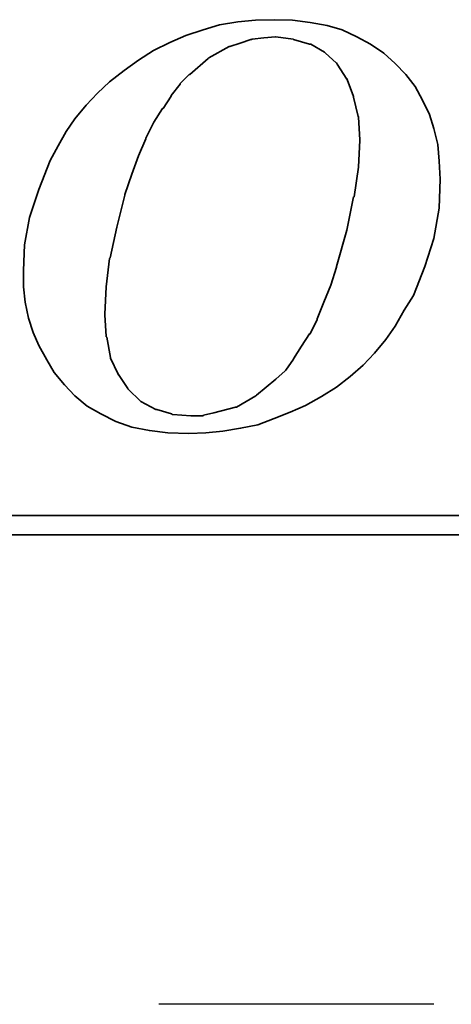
# Model space of a CAD drawing. Extents: x 249 to 715, y -91 to 372.
# Tile 43 of 49: x 669.84 to 671.8, y 91.07 to 95.55. Entities that reach past the tile are written whole.
import ezdxf

# ---------------------------------------------------------------- set-up
doc = ezdxf.new("R2010")
doc.units = 0
doc.header["$MEASUREMENT"] = 0
doc.linetypes.add('CENTER', pattern=[2, 1.25, -0.25, 0.25, -0.25])
for name, color, linetype in [('CEN', 1, 'CENTER'), ('DIM', 4, 'CONTINUOUS'), ('layer 1', 7, 'CONTINUOUS')]:
    doc.layers.add(name, color=color, linetype=linetype)

# ---------------------------------------------------------------- blocks, each defined once
blk = doc.blocks.new('TBI MOTION logo(完整正式版)')
at = {"layer": 'layer 1', "color": 22, "lineweight": 35}
for points, knots in [([(35.79625, -6.98375), (35.79625, -6.98375), (36.23125, -7.43875), (36.23125, -7.43875), (36.23125, -7.43875), (36.23125, -7.43875), (36.75625, -7.87125), (36.75625, -7.87125), (36.75625, -7.87125), (36.75625, -7.87125), (37.33125, -8.20375), (37.33125, -8.20375), (37.33125, -8.20375), (37.33125, -8.20375), (37.95625, -8.51875), (37.95625, -8.51875), (37.95625, -8.51875), (37.95625, -8.51875), (38.62625, -8.75875), (38.62625, -8.75875), (38.62625, -8.75875), (38.62625, -8.75875), (39.37125, -8.90375), (39.37125, -8.90375), (39.37125, -8.90375), (39.37125, -8.90375), (40.14125, -8.99875), (40.14125, -8.99875), (40.14125, -8.99875), (40.14125, -8.99875), (41.02625, -9.02375), (41.02625, -9.02375), (41.02625, -9.02375), (41.02625, -9.02375), (41.74625, -8.99875), (41.74625, -8.99875), (41.74625, -8.99875), (41.74625, -8.99875), (42.46625, -8.92375), (42.46625, -8.92375), (42.46625, -8.92375), (42.46625, -8.92375), (43.21125, -8.80625), (43.21125, -8.80625), (43.21125, -8.80625), (43.21125, -8.80625), (43.93125, -8.66375), (43.93125, -8.66375), (43.93125, -8.66375), (43.93125, -8.66375), (44.62625, -8.39875), (44.62625, -8.39875), (44.62625, -8.39875), (44.62625, -8.39875), (45.29625, -8.13375), (45.29625, -8.13375), (45.29625, -8.13375), (45.29625, -8.13375), (45.94625, -7.84375), (45.94625, -7.84375), (45.94625, -7.84375), (45.94625, -7.84375), (46.61625, -7.46375), (46.61625, -7.46375), (46.61625, -7.46375), (46.61625, -7.46375), (47.24125, -7.07875), (47.24125, -7.07875), (47.24125, -7.07875), (47.24125, -7.07875), (47.81625, -6.62375), (47.81625, -6.62375), (47.81625, -6.62375), (47.81625, -6.62375), (48.36875, -6.14375), (48.36875, -6.14375), (48.36875, -6.14375), (48.36875, -6.14375), (48.84625, -5.64125), (48.84625, -5.64125), (48.84625, -5.64125), (48.84625, -5.64125), (49.32625, -5.06375), (49.32625, -5.06375), (49.32625, -5.06375), (49.32625, -5.06375), (49.71125, -4.51374), (49.71125, -4.51374), (49.71125, -4.51374), (49.71125, -4.51374), (50.09625, -3.83874), (50.09625, -3.83874), (50.09625, -3.83874), (50.09625, -3.83874), (50.48125, -3.21374), (50.48125, -3.21374), (50.48125, -3.21374), (50.48125, -3.21374), (50.96125, -1.99125), (50.96125, -1.99125), (50.96125, -1.99125), (50.96125, -1.99125), (51.34375, -0.81875), (51.34375, -0.81875), (51.34375, -0.81875), (51.34375, -0.81875), (51.56125, 0.45624), (51.56125, 0.45624), (51.56125, 0.45624), (51.56125, 0.45624), (51.60625, 1.67624), (51.60625, 1.67624), (51.60625, 1.67624), (51.60625, 1.67624), (51.56125, 2.44625), (51.56125, 2.44625), (51.56125, 2.44625), (51.56125, 2.44625), (51.51125, 3.14125), (51.51125, 3.14125), (51.51125, 3.14125), (51.51125, 3.14125), (51.34375, 3.81125), (51.34375, 3.81125), (51.34375, 3.81125), (51.34375, 3.81125), (51.15125, 4.41125), (51.15125, 4.41125), (51.15125, 4.41125), (51.15125, 4.41125), (50.86125, 5.01125), (50.86125, 5.01125), (50.86125, 5.01125), (50.86125, 5.01125), (50.55125, 5.58875), (50.55125, 5.58875), (50.55125, 5.58875), (50.55125, 5.58875), (50.16625, 6.09125), (50.16625, 6.09125), (50.16625, 6.09125), (50.16625, 6.09125), (49.71125, 6.54875), (49.71125, 6.54875), (49.71125, 6.54875), (49.71125, 6.54875), (49.23125, 6.98125), (49.23125, 6.98125), (49.23125, 6.98125), (49.23125, 6.98125), (48.67875, 7.36625), (48.67875, 7.36625), (48.67875, 7.36625), (48.67875, 7.36625), (48.10375, 7.67625), (48.10375, 7.67625), (48.10375, 7.67625), (48.10375, 7.67625), (47.48125, 7.96375), (47.48125, 7.96375), (47.48125, 7.96375), (47.48125, 7.96375), (46.85625, 8.15625), (46.85625, 8.15625), (46.85625, 8.15625), (46.85625, 8.15625), (46.13625, 8.27624), (46.13625, 8.27624), (46.13625, 8.27624), (46.13625, 8.27624), (45.39125, 8.37125), (45.39125, 8.37125), (45.39125, 8.37125), (45.39125, 8.37125), (44.62625, 8.39624), (44.62625, 8.39624), (44.62625, 8.39624), (44.62625, 8.39624), (43.83625, 8.37125), (43.83625, 8.37125), (43.83625, 8.37125), (43.83625, 8.37125), (43.09125, 8.30125), (43.09125, 8.30125), (43.09125, 8.30125), (43.09125, 8.30125), (42.32125, 8.18125), (42.32125, 8.18125), (42.32125, 8.18125), (42.32125, 8.18125), (41.62875, 7.96375), (41.62875, 7.96375), (41.62875, 7.96375), (41.62875, 7.96375), (40.90625, 7.72625), (40.90625, 7.72625), (40.90625, 7.72625), (40.90625, 7.72625), (40.23624, 7.43625), (40.23624, 7.43625), (40.23624, 7.43625), (40.23624, 7.43625), (39.54124, 7.10125), (39.54124, 7.10125), (39.54124, 7.10125), (39.54124, 7.10125), (38.91625, 6.69125), (38.91625, 6.69125), (38.91625, 6.69125), (38.91625, 6.69125), (38.31625, 6.26125), (38.31625, 6.26125), (38.31625, 6.26125), (38.31625, 6.26125), (37.69125, 5.78125), (37.69125, 5.78125), (37.69125, 5.78125), (37.69125, 5.78125), (37.18625, 5.30125), (37.18625, 5.30125), (37.18625, 5.30125), (37.18625, 5.30125), (36.70625, 4.79624), (36.70625, 4.79624), (36.70625, 4.79624), (36.70625, 4.79624), (36.23125, 4.22125), (36.23125, 4.22125), (36.23125, 4.22125), (36.23125, 4.22125), (35.87124, 3.69375), (35.87124, 3.69375), (35.87124, 3.69375), (35.87124, 3.69375), (35.53125, 3.09125), (35.53125, 3.09125), (35.53125, 3.09125), (35.53125, 3.09125), (35.19875, 2.47125), (35.19875, 2.47125), (35.19875, 2.47125), (35.19875, 2.47125), (34.71625, 1.24625), (34.71625, 1.24625), (34.71625, 1.24625), (34.71625, 1.24625), (34.33125, 0.06874), (34.33125, 0.06874), (34.33125, 0.06874), (34.33125, 0.06874), (34.11625, -1.07875), (34.11625, -1.07875), (34.11625, -1.07875), (34.11625, -1.07875), (34.07125, -2.15875), (34.07125, -2.15875), (34.07125, -2.15875), (34.07125, -2.15875), (34.07125, -2.85375), (34.07125, -2.85375), (34.07125, -2.85375), (34.07125, -2.85375), (34.14125, -3.50375), (34.14125, -3.50375), (34.14125, -3.50375), (34.14125, -3.50375), (34.28625, -4.17375), (34.28625, -4.17375), (34.28625, -4.17375), (34.28625, -4.17375), (34.47625, -4.77624), (34.47625, -4.77624), (34.47625, -4.77624), (34.47625, -4.77624), (34.71625, -5.32625), (34.71625, -5.32625), (34.71625, -5.32625), (34.71625, -5.32625), (35.05375, -5.92875), (35.05375, -5.92875), (35.05375, -5.92875), (35.05375, -5.92875), (35.36375, -6.45375), (35.36375, -6.45375), (35.36375, -6.45375), (35.36375, -6.45375), (35.79625, -6.98375), (35.79625, -6.98375)], [0, 0, 0, 0, 0.01388889, 0.01388889, 0.01388889, 0.01388889, 0.02777778, 0.02777778, 0.02777778, 0.02777778, 0.04166667, 0.04166667, 0.04166667, 0.04166667, 0.05555556, 0.05555556, 0.05555556, 0.05555556, 0.06944444, 0.06944444, 0.06944444, 0.06944444, 0.08333333, 0.08333333, 0.08333333, 0.08333333, 0.09722222, 0.09722222, 0.09722222, 0.09722222, 0.11111111, 0.11111111, 0.11111111, 0.11111111, 0.125, 0.125, 0.125, 0.125, 0.13888889, 0.13888889, 0.13888889, 0.13888889, 0.15277778, 0.15277778, 0.15277778, 0.15277778, 0.16666667, 0.16666667, 0.16666667, 0.16666667, 0.18055556, 0.18055556, 0.18055556, 0.18055556, 0.19444444, 0.19444444, 0.19444444, 0.19444444, 0.20833333, 0.20833333, 0.20833333, 0.20833333, 0.22222222, 0.22222222, 0.22222222, 0.22222222, 0.23611111, 0.23611111, 0.23611111, 0.23611111, 0.25, 0.25, 0.25, 0.25, 0.26388889, 0.26388889, 0.26388889, 0.26388889, 0.27777778, 0.27777778, 0.27777778, 0.27777778, 0.29166667, 0.29166667, 0.29166667, 0.29166667, 0.30555556, 0.30555556, 0.30555556, 0.30555556, 0.31944444, 0.31944444, 0.31944444, 0.31944444, 0.33333333, 0.33333333, 0.33333333, 0.33333333, 0.34722222, 0.34722222, 0.34722222, 0.34722222, 0.36111111, 0.36111111, 0.36111111, 0.36111111, 0.375, 0.375, 0.375, 0.375, 0.38888889, 0.38888889, 0.38888889, 0.38888889, 0.40277778, 0.40277778, 0.40277778, 0.40277778, 0.41666667, 0.41666667, 0.41666667, 0.41666667, 0.43055556, 0.43055556, 0.43055556, 0.43055556, 0.44444444, 0.44444444, 0.44444444, 0.44444444, 0.45833333, 0.45833333, 0.45833333, 0.45833333, 0.47222222, 0.47222222, 0.47222222, 0.47222222, 0.48611111, 0.48611111, 0.48611111, 0.48611111, 0.5, 0.5, 0.5, 0.5, 0.51388889, 0.51388889, 0.51388889, 0.51388889, 0.52777778, 0.52777778, 0.52777778, 0.52777778, 0.54166667, 0.54166667, 0.54166667, 0.54166667, 0.55555556, 0.55555556, 0.55555556, 0.55555556, 0.56944444, 0.56944444, 0.56944444, 0.56944444, 0.58333333, 0.58333333, 0.58333333, 0.58333333, 0.59722222, 0.59722222, 0.59722222, 0.59722222, 0.61111111, 0.61111111, 0.61111111, 0.61111111, 0.625, 0.625, 0.625, 0.625, 0.63888889, 0.63888889, 0.63888889, 0.63888889, 0.65277778, 0.65277778, 0.65277778, 0.65277778, 0.66666667, 0.66666667, 0.66666667, 0.66666667, 0.68055556, 0.68055556, 0.68055556, 0.68055556, 0.69444444, 0.69444444, 0.69444444, 0.69444444, 0.70833333, 0.70833333, 0.70833333, 0.70833333, 0.72222222, 0.72222222, 0.72222222, 0.72222222, 0.73611111, 0.73611111, 0.73611111, 0.73611111, 0.75, 0.75, 0.75, 0.75, 0.76388889, 0.76388889, 0.76388889, 0.76388889, 0.77777778, 0.77777778, 0.77777778, 0.77777778, 0.79166667, 0.79166667, 0.79166667, 0.79166667, 0.80555556, 0.80555556, 0.80555556, 0.80555556, 0.81944444, 0.81944444, 0.81944444, 0.81944444, 0.83333333, 0.83333333, 0.83333333, 0.83333333, 0.84722222, 0.84722222, 0.84722222, 0.84722222, 0.86111111, 0.86111111, 0.86111111, 0.86111111, 0.875, 0.875, 0.875, 0.875, 0.88888889, 0.88888889, 0.88888889, 0.88888889, 0.90277778, 0.90277778, 0.90277778, 0.90277778, 0.91666667, 0.91666667, 0.91666667, 0.91666667, 0.93055556, 0.93055556, 0.93055556, 0.93055556, 0.94444444, 0.94444444, 0.94444444, 0.94444444, 0.95833333, 0.95833333, 0.95833333, 0.95833333, 0.97222222, 0.97222222, 0.97222222, 0.97222222, 0.98611111, 0.98611111, 0.98611111, 0.98611111, 1, 1, 1, 1]), ([(38.33875, 1.03124), (38.33875, 1.03124), (38.62625, 1.89625), (38.62625, 1.89625), (38.62625, 1.89625), (38.62625, 1.89625), (38.91625, 2.66375), (38.91625, 2.66375), (38.91625, 2.66375), (38.91625, 2.66375), (39.22625, 3.38125), (39.22625, 3.38125), (39.22625, 3.38125), (39.22625, 3.38125), (39.22625, 3.40624), (39.22625, 3.40624), (39.22625, 3.40624), (39.22625, 3.40624), (39.56124, 4.07624), (39.56124, 4.07624), (39.56124, 4.07624), (39.56124, 4.07624), (39.92125, 4.65125), (39.92125, 4.65125), (39.92125, 4.65125), (39.92125, 4.65125), (39.94625, 4.65125), (39.94625, 4.65125), (39.94625, 4.65125), (39.94625, 4.65125), (40.28125, 5.17875), (40.28125, 5.17875), (40.28125, 5.17875), (40.28125, 5.17875), (40.28125, 5.20375), (40.28125, 5.20375), (40.28125, 5.20375), (40.28125, 5.20375), (40.66875, 5.68625), (40.66875, 5.68625), (40.66875, 5.68625), (40.66875, 5.68625), (40.66875, 5.70625), (40.66875, 5.70625), (40.66875, 5.70625), (40.66875, 5.70625), (41.05124, 6.09125), (41.05124, 6.09125), (41.05124, 6.09125), (41.05124, 6.09125), (41.07625, 6.09125), (41.07625, 6.09125), (41.07625, 6.09125), (41.07625, 6.09125), (41.84125, 6.76625), (41.84125, 6.76625), (41.84125, 6.76625), (41.84125, 6.76625), (41.86625, 6.78625), (41.86625, 6.78625), (41.86625, 6.78625), (41.86625, 6.78625), (42.73125, 7.26624), (42.73125, 7.26624), (42.73125, 7.26624), (42.73125, 7.26624), (42.75625, 7.26624), (42.75625, 7.26624), (42.75625, 7.26624), (42.75625, 7.26624), (43.18625, 7.41125), (43.18625, 7.41125), (43.18625, 7.41125), (43.18625, 7.41125), (43.64125, 7.55625), (43.64125, 7.55625), (43.64125, 7.55625), (43.64125, 7.55625), (43.66625, 7.55625), (43.66625, 7.55625), (43.66625, 7.55625), (43.66625, 7.55625), (43.69125, 7.58124), (43.69125, 7.58124), (43.69125, 7.58124), (43.69125, 7.58124), (44.19125, 7.62625), (44.19125, 7.62625), (44.19125, 7.62625), (44.19125, 7.62625), (44.67125, 7.67625), (44.67125, 7.67625), (44.67125, 7.67625), (44.67125, 7.67625), (44.69625, 7.67625), (44.69625, 7.67625), (44.69625, 7.67625), (44.69625, 7.67625), (45.41875, 7.58124), (45.41875, 7.58124), (45.41875, 7.58124), (45.41875, 7.58124), (45.44125, 7.55625), (45.44125, 7.55625), (45.44125, 7.55625), (45.44125, 7.55625), (46.11125, 7.36625), (46.11125, 7.36625), (46.11125, 7.36625), (46.11125, 7.36625), (46.13625, 7.36625), (46.13625, 7.36625), (46.13625, 7.36625), (46.13625, 7.36625), (46.15875, 7.36625), (46.15875, 7.36625), (46.15875, 7.36625), (46.15875, 7.36625), (46.73625, 7.02624), (46.73625, 7.02624), (46.73625, 7.02624), (46.73625, 7.02624), (46.76125, 7.00624), (46.76125, 7.00624), (46.76125, 7.00624), (46.76125, 7.00624), (47.24125, 6.57124), (47.24125, 6.57124), (47.24125, 6.57124), (47.24125, 6.57124), (47.26625, 6.54875), (47.26625, 6.54875), (47.26625, 6.54875), (47.26625, 6.54875), (47.26625, 6.52375), (47.26625, 6.52375), (47.26625, 6.52375), (47.26625, 6.52375), (47.67375, 5.89875), (47.67375, 5.89875), (47.67375, 5.89875), (47.67375, 5.89875), (47.69625, 5.89875), (47.69625, 5.89875), (47.69625, 5.89875), (47.69625, 5.89875), (47.69625, 5.87625), (47.69625, 5.87625), (47.69625, 5.87625), (47.69625, 5.87625), (47.96125, 5.15625), (47.96125, 5.15625), (47.96125, 5.15625), (47.96125, 5.15625), (47.96125, 5.13125), (47.96125, 5.13125), (47.96125, 5.13125), (47.96125, 5.13125), (48.15125, 4.31875), (48.15125, 4.31875), (48.15125, 4.31875), (48.15125, 4.31875), (48.17625, 4.31875), (48.17625, 4.31875), (48.17625, 4.31875), (48.17625, 4.31875), (48.17625, 4.29125), (48.17625, 4.29125), (48.17625, 4.29125), (48.17625, 4.29125), (48.22625, 3.33125), (48.22625, 3.33125), (48.22625, 3.33125), (48.22625, 3.33125), (48.22625, 3.30875), (48.22625, 3.30875), (48.22625, 3.30875), (48.22625, 3.30875), (48.17625, 2.20624), (48.17625, 2.20624), (48.17625, 2.20624), (48.17625, 2.20624), (48.17625, 2.18124), (48.17625, 2.18124), (48.17625, 2.18124), (48.17625, 2.18124), (47.98375, 0.93624), (47.98375, 0.93624), (47.98375, 0.93624), (47.98375, 0.93624), (47.96125, 0.93624), (47.96125, 0.93624), (47.96125, 0.93624), (47.96125, 0.93624), (47.67375, -0.45874), (47.67375, -0.45874), (47.67375, -0.45874), (47.67375, -0.45874), (47.24125, -1.99125), (47.24125, -1.99125), (47.24125, -1.99125), (47.24125, -1.99125), (47.24125, -2.01874), (47.24125, -2.01874), (47.24125, -2.01874), (47.24125, -2.01874), (47.00125, -2.78375), (47.00125, -2.78375), (47.00125, -2.78375), (47.00125, -2.78375), (46.71125, -3.50375), (46.71125, -3.50375), (46.71125, -3.50375), (46.71125, -3.50375), (46.42625, -4.19875), (46.42625, -4.19875), (46.42625, -4.19875), (46.42625, -4.19875), (46.42625, -4.22375), (46.42625, -4.22375), (46.42625, -4.22375), (46.42625, -4.22375), (46.13625, -4.82374), (46.13625, -4.82374), (46.13625, -4.82374), (46.13625, -4.82374), (46.11125, -4.82374), (46.11125, -4.82374), (46.11125, -4.82374), (46.11125, -4.82374), (45.77625, -5.35125), (45.77625, -5.35125), (45.77625, -5.35125), (45.77625, -5.35125), (45.44125, -5.87875), (45.44125, -5.87875), (45.44125, -5.87875), (45.44125, -5.87875), (45.44125, -5.90375), (45.44125, -5.90375), (45.44125, -5.90375), (45.44125, -5.90375), (45.10625, -6.35875), (45.10625, -6.35875), (45.10625, -6.35875), (45.10625, -6.35875), (45.08125, -6.38375), (45.08125, -6.38375), (45.08125, -6.38375), (45.08125, -6.38375), (44.69625, -6.74375), (44.69625, -6.74375), (44.69625, -6.74375), (44.69625, -6.74375), (43.88375, -7.41625), (43.88375, -7.41625), (43.88375, -7.41625), (43.88375, -7.41625), (43.85625, -7.43875), (43.85625, -7.43875), (43.85625, -7.43875), (43.85625, -7.43875), (43.04125, -7.91875), (43.04125, -7.91875), (43.04125, -7.91875), (43.04125, -7.91875), (43.01625, -7.91875), (43.01625, -7.91875), (43.01625, -7.91875), (43.01625, -7.91875), (42.99625, -7.91875), (42.99625, -7.91875), (42.99625, -7.91875), (42.99625, -7.91875), (42.08125, -8.15875), (42.08125, -8.15875), (42.08125, -8.15875), (42.08125, -8.15875), (41.65125, -8.25625), (41.65125, -8.25625), (41.65125, -8.25625), (41.65125, -8.25625), (41.62875, -8.27875), (41.62875, -8.27875), (41.62875, -8.27875), (41.62875, -8.27875), (41.60125, -8.27875), (41.60125, -8.27875), (41.60125, -8.27875), (41.60125, -8.27875), (41.12125, -8.27875), (41.12125, -8.27875), (41.12125, -8.27875), (41.12125, -8.27875), (40.35624, -8.23125), (40.35624, -8.23125), (40.35624, -8.23125), (40.35624, -8.23125), (40.33125, -8.23125), (40.33125, -8.23125), (40.33125, -8.23125), (40.33125, -8.23125), (40.30625, -8.20375), (40.30625, -8.20375), (40.30625, -8.20375), (40.30625, -8.20375), (39.68375, -8.01375), (39.68375, -8.01375), (39.68375, -8.01375), (39.68375, -8.01375), (39.66124, -8.01375), (39.66124, -8.01375), (39.66124, -8.01375), (39.66124, -8.01375), (39.63625, -8.01375), (39.63625, -8.01375), (39.63625, -8.01375), (39.63625, -8.01375), (39.01125, -7.67875), (39.01125, -7.67875), (39.01125, -7.67875), (39.01125, -7.67875), (38.98875, -7.65375), (38.98875, -7.65375), (38.98875, -7.65375), (38.98875, -7.65375), (38.48625, -7.17375), (38.48625, -7.17375), (38.48625, -7.17375), (38.48625, -7.17375), (38.45875, -7.14875), (38.45875, -7.14875), (38.45875, -7.14875), (38.45875, -7.14875), (38.45875, -7.12875), (38.45875, -7.12875), (38.45875, -7.12875), (38.45875, -7.12875), (38.07625, -6.54875), (38.07625, -6.54875), (38.07625, -6.54875), (38.07625, -6.54875), (38.05125, -6.54875), (38.05125, -6.54875), (38.05125, -6.54875), (38.05125, -6.54875), (38.05125, -6.52875), (38.05125, -6.52875), (38.05125, -6.52875), (38.05125, -6.52875), (37.74125, -5.85375), (37.74125, -5.85375), (37.74125, -5.85375), (37.74125, -5.85375), (37.74125, -5.82875), (37.74125, -5.82875), (37.74125, -5.82875), (37.74125, -5.82875), (37.57375, -4.96875), (37.57375, -4.96875), (37.57375, -4.96875), (37.57375, -4.96875), (37.54625, -4.94375), (37.54625, -4.94375), (37.54625, -4.94375), (37.54625, -4.94375), (37.50125, -4.03375), (37.50125, -4.03375), (37.50125, -4.03375), (37.50125, -4.03375), (37.50125, -4.00875), (37.50125, -4.00875), (37.50125, -4.00875), (37.50125, -4.00875), (37.54625, -2.85375), (37.54625, -2.85375), (37.54625, -2.85375), (37.54625, -2.85375), (37.69125, -1.65875), (37.69125, -1.65875), (37.69125, -1.65875), (37.69125, -1.65875), (37.71624, -1.63375), (37.71624, -1.63375), (37.71624, -1.63375), (37.71624, -1.63375), (38.00375, -0.33875), (38.00375, -0.33875), (38.00375, -0.33875), (38.00375, -0.33875), (38.33875, 1.00624), (38.33875, 1.00624), (38.33875, 1.00624), (38.33875, 1.00624), (38.33875, 1.03124), (38.33875, 1.03124)], [0, 0, 0, 0, 0.01010101, 0.01010101, 0.01010101, 0.01010101, 0.02020202, 0.02020202, 0.02020202, 0.02020202, 0.03030303, 0.03030303, 0.03030303, 0.03030303, 0.04040404, 0.04040404, 0.04040404, 0.04040404, 0.05050505, 0.05050505, 0.05050505, 0.05050505, 0.06060606, 0.06060606, 0.06060606, 0.06060606, 0.07070707, 0.07070707, 0.07070707, 0.07070707, 0.08080808, 0.08080808, 0.08080808, 0.08080808, 0.09090909, 0.09090909, 0.09090909, 0.09090909, 0.1010101, 0.1010101, 0.1010101, 0.1010101, 0.11111111, 0.11111111, 0.11111111, 0.11111111, 0.12121212, 0.12121212, 0.12121212, 0.12121212, 0.13131313, 0.13131313, 0.13131313, 0.13131313, 0.14141414, 0.14141414, 0.14141414, 0.14141414, 0.15151515, 0.15151515, 0.15151515, 0.15151515, 0.16161616, 0.16161616, 0.16161616, 0.16161616, 0.17171717, 0.17171717, 0.17171717, 0.17171717, 0.18181818, 0.18181818, 0.18181818, 0.18181818, 0.19191919, 0.19191919, 0.19191919, 0.19191919, 0.2020202, 0.2020202, 0.2020202, 0.2020202, 0.21212121, 0.21212121, 0.21212121, 0.21212121, 0.22222222, 0.22222222, 0.22222222, 0.22222222, 0.23232323, 0.23232323, 0.23232323, 0.23232323, 0.24242424, 0.24242424, 0.24242424, 0.24242424, 0.25252525, 0.25252525, 0.25252525, 0.25252525, 0.26262626, 0.26262626, 0.26262626, 0.26262626, 0.27272727, 0.27272727, 0.27272727, 0.27272727, 0.28282828, 0.28282828, 0.28282828, 0.28282828, 0.29292929, 0.29292929, 0.29292929, 0.29292929, 0.3030303, 0.3030303, 0.3030303, 0.3030303, 0.31313131, 0.31313131, 0.31313131, 0.31313131, 0.32323232, 0.32323232, 0.32323232, 0.32323232, 0.33333333, 0.33333333, 0.33333333, 0.33333333, 0.34343434, 0.34343434, 0.34343434, 0.34343434, 0.35353535, 0.35353535, 0.35353535, 0.35353535, 0.36363636, 0.36363636, 0.36363636, 0.36363636, 0.37373737, 0.37373737, 0.37373737, 0.37373737, 0.38383838, 0.38383838, 0.38383838, 0.38383838, 0.39393939, 0.39393939, 0.39393939, 0.39393939, 0.4040404, 0.4040404, 0.4040404, 0.4040404, 0.41414141, 0.41414141, 0.41414141, 0.41414141, 0.42424242, 0.42424242, 0.42424242, 0.42424242, 0.43434343, 0.43434343, 0.43434343, 0.43434343, 0.44444444, 0.44444444, 0.44444444, 0.44444444, 0.45454545, 0.45454545, 0.45454545, 0.45454545, 0.46464646, 0.46464646, 0.46464646, 0.46464646, 0.47474747, 0.47474747, 0.47474747, 0.47474747, 0.48484848, 0.48484848, 0.48484848, 0.48484848, 0.49494949, 0.49494949, 0.49494949, 0.49494949, 0.50505051, 0.50505051, 0.50505051, 0.50505051, 0.51515152, 0.51515152, 0.51515152, 0.51515152, 0.52525253, 0.52525253, 0.52525253, 0.52525253, 0.53535354, 0.53535354, 0.53535354, 0.53535354, 0.54545455, 0.54545455, 0.54545455, 0.54545455, 0.55555556, 0.55555556, 0.55555556, 0.55555556, 0.56565657, 0.56565657, 0.56565657, 0.56565657, 0.57575758, 0.57575758, 0.57575758, 0.57575758, 0.58585859, 0.58585859, 0.58585859, 0.58585859, 0.5959596, 0.5959596, 0.5959596, 0.5959596, 0.60606061, 0.60606061, 0.60606061, 0.60606061, 0.61616162, 0.61616162, 0.61616162, 0.61616162, 0.62626263, 0.62626263, 0.62626263, 0.62626263, 0.63636364, 0.63636364, 0.63636364, 0.63636364, 0.64646465, 0.64646465, 0.64646465, 0.64646465, 0.65656566, 0.65656566, 0.65656566, 0.65656566, 0.66666667, 0.66666667, 0.66666667, 0.66666667, 0.67676768, 0.67676768, 0.67676768, 0.67676768, 0.68686869, 0.68686869, 0.68686869, 0.68686869, 0.6969697, 0.6969697, 0.6969697, 0.6969697, 0.70707071, 0.70707071, 0.70707071, 0.70707071, 0.71717172, 0.71717172, 0.71717172, 0.71717172, 0.72727273, 0.72727273, 0.72727273, 0.72727273, 0.73737374, 0.73737374, 0.73737374, 0.73737374, 0.74747475, 0.74747475, 0.74747475, 0.74747475, 0.75757576, 0.75757576, 0.75757576, 0.75757576, 0.76767677, 0.76767677, 0.76767677, 0.76767677, 0.77777778, 0.77777778, 0.77777778, 0.77777778, 0.78787879, 0.78787879, 0.78787879, 0.78787879, 0.7979798, 0.7979798, 0.7979798, 0.7979798, 0.80808081, 0.80808081, 0.80808081, 0.80808081, 0.81818182, 0.81818182, 0.81818182, 0.81818182, 0.82828283, 0.82828283, 0.82828283, 0.82828283, 0.83838384, 0.83838384, 0.83838384, 0.83838384, 0.84848485, 0.84848485, 0.84848485, 0.84848485, 0.85858586, 0.85858586, 0.85858586, 0.85858586, 0.86868687, 0.86868687, 0.86868687, 0.86868687, 0.87878788, 0.87878788, 0.87878788, 0.87878788, 0.88888889, 0.88888889, 0.88888889, 0.88888889, 0.8989899, 0.8989899, 0.8989899, 0.8989899, 0.90909091, 0.90909091, 0.90909091, 0.90909091, 0.91919192, 0.91919192, 0.91919192, 0.91919192, 0.92929293, 0.92929293, 0.92929293, 0.92929293, 0.93939394, 0.93939394, 0.93939394, 0.93939394, 0.94949495, 0.94949495, 0.94949495, 0.94949495, 0.95959596, 0.95959596, 0.95959596, 0.95959596, 0.96969697, 0.96969697, 0.96969697, 0.96969697, 0.97979798, 0.97979798, 0.97979798, 0.97979798, 0.98989899, 0.98989899, 0.98989899, 0.98989899, 1, 1, 1, 1]), ([(75.90875, -9.47875), (75.90875, -9.47875), (75.90875, -12.28625), (75.90875, -12.28625), (75.90875, -12.28625), (75.90875, -12.28625), (75.90875, -12.47875), (75.90875, -12.47875), (75.90875, -12.47875), (75.90875, -12.47875), (75.71625, -12.47875), (75.71625, -12.47875), (75.71625, -12.47875), (75.71625, -12.47875), (-88.32875, -12.47875), (-88.32875, -12.47875), (-88.32875, -12.47875), (-88.32875, -12.47875), (-88.32875, -13.29375), (-88.32875, -13.29375), (-88.32875, -13.29375), (-88.32875, -13.29375), (82.89125, -13.29375), (82.89125, -13.29375), (82.89125, -13.29375), (82.89125, -13.29375), (75.90875, -9.47875), (75.90875, -9.47875)], [0, 0, 0, 0, 0.14285714, 0.14285714, 0.14285714, 0.14285714, 0.28571429, 0.28571429, 0.28571429, 0.28571429, 0.42857143, 0.42857143, 0.42857143, 0.42857143, 0.57142857, 0.57142857, 0.57142857, 0.57142857, 0.71428571, 0.71428571, 0.71428571, 0.71428571, 0.85714286, 0.85714286, 0.85714286, 0.85714286, 1, 1, 1, 1])]:
    blk.add_open_spline(points, degree=3, knots=knots, dxfattribs=at)

msp = doc.modelspace()

# ---------------------------------------------------------------- linework, layer by layer
at = {"layer": 'CEN', "color": 7, "ltscale": 5}
msp.add_line((689.2227, 91.0699), (634.2227, 91.0699), dxfattribs=at)

# ---------------------------------------------------------------- block references
at = {"layer": 'DIM', "xscale": 0.1079999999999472, "yscale": 0.1079999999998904, "zscale": 0.108}
msp.add_blockref('TBI MOTION logo(完整正式版)', (666.178, 94.6404), dxfattribs=at)

doc.saveas('drawing.dxf')
